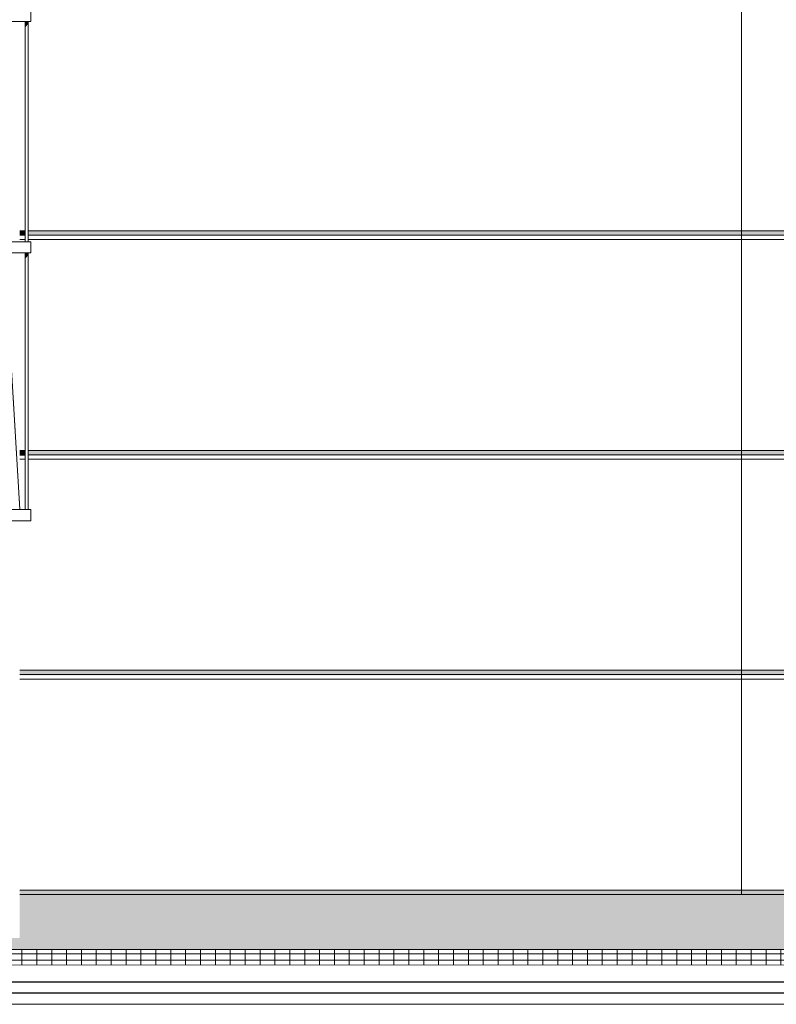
# Model space of a CAD drawing. Header units: millimetres. Extents: x -18574 to 23816, y -5698 to 8610.
# Tile 8 of 22: x -13286 to -9842, y -200 to 4280. Entities that reach past the tile are written whole.
import ezdxf

# ---------------------------------------------------------------- set-up
doc = ezdxf.new("R2010")
doc.units = ezdxf.units.MM
doc.header["$MEASUREMENT"] = 0
doc.linetypes.add('Wipeout_Contour', pattern=[1000, 0, -1000])
for name, color, linetype, lineweight in [('0_Nr_pióra__1', 7, 'Continuous', 13), ('A_OPASKA_Nr_pióra__90', 7, 'Continuous', 13), ('A_WYPEŁNIENIA RYSUNKI_Nr_pióra__18', 9, 'Continuous', 13), ('Nowe_A__SCIANY_Nr_pióra__87', 7, 'Continuous', 13), ('Nowe_A__STROPY_Nr_pióra__1', 7, 'Continuous', 13), ('Nowe_A__STROPY_Nr_pióra__21', 7, 'Continuous', 25), ('Nowe_A_WN_WYPOSAZENIE_Nr_pióra__4', 7, 'Continuous', 13)]:
    doc.layers.add(name, color=color, linetype=linetype, lineweight=lineweight)
for name, color, linetype in [('A_OPASKA', 7, 'Continuous'), ('Nowe_A__SCIANY', 7, 'Continuous'), ('Nowe_A__STROPY', 7, 'Continuous'), ('Nowe_A_WN_WYPOSAZENIE', 7, 'Continuous')]:
    doc.layers.add(name, color=color, linetype=linetype)

# ---------------------------------------------------------------- blocks, each defined once
blk = doc.blocks.new('ElemPrzekroju_3_1')
at = {"color": 254, "linetype": 'Wipeout_Contour', "lineweight": 0, "ltscale": 55251.18886}
blk.add_wipeout([(-13285.8, 4272), (-13285.8, 3320), (-13260.4, 3320), (-13260.4, 4272)], dxfattribs=at).dxf.layer = 'Nowe_A__SCIANY'
at = {"color": 254, "linetype": 'Wipeout_Contour', "lineweight": 0, "ltscale": 54264.35368}
blk.add_wipeout([(-13285.8, 3219.2), (-13285.8, 2320), (-13260.4, 2320), (-13260.4, 3219.2)], dxfattribs=at).dxf.layer = 'Nowe_A__SCIANY'
at = {"color": 254, "linetype": 'Wipeout_Contour', "lineweight": 0, "ltscale": 63000.017127}
blk.add_wipeout([(-13247.7, 3320), (-150, 3320), (-150, 4280), (-13235, 4280), (-13235, 4272), (-13247.7, 4272)], dxfattribs=at).dxf.layer = 'Nowe_A__SCIANY'
at = {"color": 254, "linetype": 'Wipeout_Contour', "lineweight": 0, "ltscale": 54718.254975}
blk.add_wipeout([(-13285.8, 3300), (-13260.4, 3300), (-13260.4, 3320), (-13285.8, 3320)], dxfattribs=at).dxf.layer = 'Nowe_A__SCIANY'
at = {"layer": 'Nowe_A__SCIANY', "linetype": 'Continuous', "lineweight": 0, "true_color": 0x000000}
blk.add_hatch(color=18, dxfattribs=at).paths.add_polyline_path([(-13285.8, 3300), (-13260.4, 3300), (-13260.4, 3320), (-13285.8, 3320)])
at = {"color": 254, "linetype": 'Wipeout_Contour', "lineweight": 0, "ltscale": 33936.539136}
blk.add_wipeout([(-150, 3320), (-13247.7, 3320), (-13247.7, 3300), (-130, 3300)], dxfattribs=at).dxf.layer = 'Nowe_A__SCIANY'
at = {"layer": 'Nowe_A__SCIANY', "linetype": 'Continuous', "lineweight": 0, "true_color": 0x000000}
blk.add_hatch(color=18, dxfattribs=at).paths.add_polyline_path([(-150, 3320), (-13247.7, 3320), (-13247.7, 3300), (-130, 3300)])
at = {"color": 254, "linetype": 'Wipeout_Contour', "lineweight": 0, "ltscale": 54698.952593}
blk.add_wipeout([(-13285.8, 3300), (-13285.8, 3280), (-13260.4, 3280), (-13260.4, 3300)], dxfattribs=at).dxf.layer = 'Nowe_A__SCIANY'
at = {"color": 254, "linetype": 'Wipeout_Contour', "lineweight": 0, "ltscale": 33886.91778}
blk.add_wipeout([(-130, 3300), (-13247.7, 3300), (-13247.7, 3280), (-150, 3280)], dxfattribs=at).dxf.layer = 'Nowe_A__SCIANY'
at = {"layer": 'Nowe_A__SCIANY_Nr_pióra__87', "color": 7, "linetype": 'Continuous', "lineweight": 13}
for p, q in [((-13285.8, 3320), (-13260.4, 3320)), ((-13247.7, 3320), (-150, 3320))]:
    blk.add_line(p, q, dxfattribs=at)
at = {"color": 254, "linetype": 'Wipeout_Contour', "lineweight": 0, "ltscale": 54684.53792}
blk.add_wipeout([(-13260.4, 3280), (-13285.8, 3280), (-13285.8, 3270), (-13260.4, 3270)], dxfattribs=at).dxf.layer = 'Nowe_A__SCIANY'
at = {"color": 254, "linetype": 'Wipeout_Contour', "lineweight": 0, "ltscale": 87236.79657}
blk.add_wipeout([(-13247.7, 3280), (-13247.7, 3270), (-13235, 3270), (-13235, 3219.2), (-13247.7, 3219.2), (-13247.7, 2320), (-150, 2320), (-150, 3280)], dxfattribs=at).dxf.layer = 'Nowe_A__SCIANY'
at = {"layer": 'Nowe_A__SCIANY', "linetype": 'Continuous', "lineweight": 0, "true_color": 0x000000}
for points in [[(-13285.8, 3296.6), (-13260.4, 3296.6), (-13260.4, 3300), (-13285.8, 3300)], [(-13247.7, 3296.6), (-133.4, 3296.6), (-130, 3300), (-13247.7, 3300)]]:
    blk.add_hatch(color=18, dxfattribs=at).paths.add_polyline_path(points)
at = {"layer": 'Nowe_A__SCIANY_Nr_pióra__87', "color": 7, "linetype": 'Continuous', "lineweight": 13}
for p, q in [((-13285.8, 3300), (-13260.4, 3300)), ((-13285.8, 3280), (-13260.4, 3280)), ((-13247.7, 3300), (-130, 3300)), ((-13247.7, 3280), (-150, 3280))]:
    blk.add_line(p, q, dxfattribs=at)
at = {"color": 254, "linetype": 'Wipeout_Contour', "lineweight": 0, "ltscale": 53890.327077}
blk.add_wipeout([(-13285.8, 2320), (-13285.8, 2300), (-13260.4, 2300), (-13260.4, 2320)], dxfattribs=at).dxf.layer = 'Nowe_A__SCIANY'
at = {"layer": 'Nowe_A__SCIANY', "linetype": 'Continuous', "lineweight": 0, "true_color": 0x000000}
blk.add_hatch(color=18, dxfattribs=at).paths.add_polyline_path([(-13285.8, 2320), (-13285.8, 2300), (-13260.4, 2300), (-13260.4, 2320)])
at = {"color": 254, "linetype": 'Wipeout_Contour', "lineweight": 0, "ltscale": 31524.454137}
blk.add_wipeout([(-13247.7, 2320), (-13247.7, 2300), (-130, 2300), (-150, 2320)], dxfattribs=at).dxf.layer = 'Nowe_A__SCIANY'
at = {"layer": 'Nowe_A__SCIANY', "linetype": 'Continuous', "lineweight": 0, "true_color": 0x000000}
blk.add_hatch(color=18, dxfattribs=at).paths.add_polyline_path([(-13247.7, 2320), (-13247.7, 2300), (-130, 2300), (-150, 2320)])
at = {"color": 254, "linetype": 'Wipeout_Contour', "lineweight": 0, "ltscale": 53876.66797}
blk.add_wipeout([(-13260.4, 2300), (-13285.8, 2300), (-13285.8, 2280), (-13260.4, 2280)], dxfattribs=at).dxf.layer = 'Nowe_A__SCIANY'
at = {"color": 254, "linetype": 'Wipeout_Contour', "lineweight": 0, "ltscale": 31477.705323}
blk.add_wipeout([(-13247.7, 2300), (-13247.7, 2280), (-150, 2280), (-130, 2300)], dxfattribs=at).dxf.layer = 'Nowe_A__SCIANY'
at = {"layer": 'Nowe_A__SCIANY_Nr_pióra__87', "color": 7, "linetype": 'Continuous', "lineweight": 13}
for p, q in [((-13285.8, 2320), (-13260.4, 2320)), ((-13247.7, 2320), (-150, 2320))]:
    blk.add_line(p, q, dxfattribs=at)
at = {"color": 254, "linetype": 'Wipeout_Contour', "lineweight": 0, "ltscale": 67239.268889}
blk.add_wipeout([(-13285.8, 2280), (-13285.8, 2057.7), (-13285.4, 2050.8), (-13260.4, 2050.8), (-13260.4, 2280)], dxfattribs=at).dxf.layer = 'Nowe_A__SCIANY'
at = {"color": 254, "linetype": 'Wipeout_Contour', "lineweight": 0, "ltscale": 84025.176556}
blk.add_wipeout([(-13235, 2000), (-13285.8, 2000), (-13285.8, 1320), (-150, 1320), (-150, 2280), (-13247.7, 2280), (-13247.7, 2050.8), (-13235, 2050.8)], dxfattribs=at).dxf.layer = 'Nowe_A__SCIANY'
at = {"layer": 'Nowe_A__SCIANY', "linetype": 'Continuous', "lineweight": 0, "true_color": 0x000000}
for points in [[(-13285.8, 2300), (-13285.8, 2296.6), (-13260.4, 2296.6), (-13260.4, 2300)], [(-13247.7, 2300), (-13247.7, 2296.6), (-133.4, 2296.6), (-130, 2300)]]:
    blk.add_hatch(color=18, dxfattribs=at).paths.add_polyline_path(points)
at = {"layer": 'Nowe_A__SCIANY_Nr_pióra__87', "color": 7, "linetype": 'Continuous', "lineweight": 13}
for p, q in [((-13285.8, 2300), (-13260.4, 2300)), ((-13247.7, 2300), (-130, 2300)), ((-13285.8, 2280), (-13260.4, 2280)), ((-13247.7, 2280), (-150, 2280))]:
    blk.add_line(p, q, dxfattribs=at)
at = {"color": 254, "linetype": 'Wipeout_Contour', "lineweight": 0, "ltscale": 29336.262046}
blk.add_wipeout([(-13285.8, 1300), (-130, 1300), (-150, 1320), (-13285.8, 1320)], dxfattribs=at).dxf.layer = 'Nowe_A__SCIANY'
at = {"layer": 'Nowe_A__SCIANY', "linetype": 'Continuous', "lineweight": 0, "true_color": 0x000000}
blk.add_hatch(color=18, dxfattribs=at).paths.add_polyline_path([(-13285.8, 1300), (-130, 1300), (-150, 1320), (-13285.8, 1320)])
at = {"color": 254, "linetype": 'Wipeout_Contour', "lineweight": 0, "ltscale": 29292.645481}
blk.add_wipeout([(-13285.8, 1280), (-150, 1280), (-130, 1300), (-13285.8, 1300)], dxfattribs=at).dxf.layer = 'Nowe_A__SCIANY'
at = {"layer": 'Nowe_A__SCIANY_Nr_pióra__87', "color": 7, "linetype": 'Continuous', "lineweight": 13}
blk.add_line((-13285.8, 1320), (-150, 1320), dxfattribs=at)
at = {"color": 254, "linetype": 'Wipeout_Contour', "lineweight": 0, "ltscale": 28280.117435}
blk.add_wipeout([(-150, 1280), (-13285.8, 1280), (-13285.8, 320), (-150, 320)], dxfattribs=at).dxf.layer = 'Nowe_A__SCIANY'
at = {"layer": 'Nowe_A__SCIANY', "linetype": 'Continuous', "lineweight": 0, "true_color": 0x000000}
blk.add_hatch(color=18, dxfattribs=at).paths.add_polyline_path([(-13285.8, 1296.6), (-133.4, 1296.6), (-130, 1300), (-13285.8, 1300)])
at = {"layer": 'Nowe_A__SCIANY_Nr_pióra__87', "color": 7, "linetype": 'Continuous', "lineweight": 13}
for p, q in [((-13285.8, 1300), (-130, 1300)), ((-13285.8, 1280), (-150, 1280))]:
    blk.add_line(p, q, dxfattribs=at)
at = {"color": 254, "linetype": 'Wipeout_Contour', "lineweight": 0, "ltscale": 27260.012291}
blk.add_wipeout([(-150, 320), (-13285.8, 320), (-13285.8, 300), (-130, 300)], dxfattribs=at).dxf.layer = 'Nowe_A__SCIANY'
at = {"layer": 'Nowe_A__SCIANY', "linetype": 'Continuous', "lineweight": 0, "true_color": 0x000000}
blk.add_hatch(color=18, dxfattribs=at).paths.add_polyline_path([(-150, 320), (-13285.8, 320), (-13285.8, 300), (-130, 300)])
at = {"layer": 'Nowe_A__SCIANY_Nr_pióra__87', "color": 7, "linetype": 'Continuous', "lineweight": 13}
blk.add_line((-13285.8, 320), (-150, 320), dxfattribs=at)
blk = doc.blocks.new('ElemPrzekroju_6_1')
at = {"color": 254, "linetype": 'Wipeout_Contour', "lineweight": 0, "ltscale": 248620.716431}
blk.add_wipeout([(-13984.2, 300), (-15003.1, 300), (-15003.1, 50), (-103.1, 50), (-103.1, 300), (-13285.8, 300), (-13285.8, 101.6), (-13336.6, 101.6), (-13336.6, 152.4), (-13412.8, 152.4), (-13412.8, 228.6), (-13336.6, 228.6), (-13336.6, 300), (-13933.4, 300), (-13933.4, 228.6), (-13857.2, 228.6), (-13857.2, 152.4), (-13933.4, 152.4), (-13933.4, 101.6), (-13984.2, 101.6)], dxfattribs=at).dxf.layer = 'Nowe_A__SCIANY'
at = {"layer": 'Nowe_A__SCIANY_Nr_pióra__87', "color": 7, "linetype": 'Continuous', "lineweight": 13}
blk.add_line((-103.1, 300), (-13285.8, 300), dxfattribs=at)
blk = doc.blocks.new('ElemPrzekroju_7_1')
at = {"color": 254, "linetype": 'Wipeout_Contour', "lineweight": 0, "ltscale": 55153.837045}
blk.add_wipeout([(-13260.4, 4272), (-13260.4, 3270), (-13247.7, 3270), (-13247.7, 4272)], dxfattribs=at).dxf.layer = 'Nowe_A_WN_WYPOSAZENIE'
at = {"color": 254, "linetype": 'Wipeout_Contour', "lineweight": 0, "ltscale": 54102.212909}
blk.add_wipeout([(-13247.7, 3219.2), (-13260.4, 3219.2), (-13260.4, 2050.8), (-13247.7, 2050.8)], dxfattribs=at).dxf.layer = 'Nowe_A_WN_WYPOSAZENIE'
at = {"color": 254, "linetype": 'Wipeout_Contour', "lineweight": 0, "ltscale": 40636.377279}
blk.add_wipeout([(-13285.4, 2050.8), (-13352.5, 3169.1), (-13313.2, 2050.8)], dxfattribs=at).dxf.layer = 'Nowe_A_WN_WYPOSAZENIE'
at = {"color": 254, "linetype": 'Wipeout_Contour', "lineweight": 0, "ltscale": 55718.657778}
blk.add_wipeout([(-13235, 4272), (-13235, 4322.8), (-13265.4, 4322.8), (-13265.4, 4272)], dxfattribs=at).dxf.layer = 'Nowe_A_WN_WYPOSAZENIE'
at = {"color": 254, "linetype": 'Wipeout_Contour', "lineweight": 0, "ltscale": 54566.740417}
blk.add_wipeout([(-13235, 3219.2), (-13235, 3270), (-13265.4, 3270), (-13265.4, 3219.2)], dxfattribs=at).dxf.layer = 'Nowe_A_WN_WYPOSAZENIE'
at = {"color": 254, "linetype": 'Wipeout_Contour', "lineweight": 0, "ltscale": 53616.474948}
blk.add_wipeout([(-13235, 2000), (-13235, 2050.8), (-13265.4, 2050.8), (-13265.4, 2000)], dxfattribs=at).dxf.layer = 'Nowe_A_WN_WYPOSAZENIE'
at = {"layer": 'Nowe_A_WN_WYPOSAZENIE_Nr_pióra__4', "color": 7, "linetype": 'Continuous', "lineweight": 13}
for p, q in [((-13235, 4272), (-13235, 4322.8)), ((-13235, 3219.2), (-13235, 3270)), ((-13235, 2000), (-13235, 2050.8))]:
    blk.add_line(p, q, dxfattribs=at)
at = {"color": 254, "linetype": 'Wipeout_Contour', "lineweight": 0, "ltscale": 55941.61289}
blk.add_wipeout([(-13265.4, 4272), (-13265.4, 4322.8), (-13352.1, 4322.8), (-13352.1, 4272)], dxfattribs=at).dxf.layer = 'Nowe_A_WN_WYPOSAZENIE'
at = {"color": 254, "linetype": 'Wipeout_Contour', "lineweight": 0, "ltscale": 54794.373323}
blk.add_wipeout([(-13265.4, 3219.2), (-13265.4, 3270), (-13352.1, 3270), (-13352.1, 3219.2)], dxfattribs=at).dxf.layer = 'Nowe_A_WN_WYPOSAZENIE'
at = {"color": 254, "linetype": 'Wipeout_Contour', "lineweight": 0, "ltscale": 53848.116526}
blk.add_wipeout([(-13265.4, 2000), (-13265.4, 2050.8), (-13352.1, 2050.8), (-13352.1, 2000)], dxfattribs=at).dxf.layer = 'Nowe_A_WN_WYPOSAZENIE'
at = {"layer": 'Nowe_A_WN_WYPOSAZENIE', "linetype": 'Continuous', "lineweight": 0, "true_color": 0x000000}
for points in [[(-13260.4, 4272), (-13260.4, 4245), (-13247.7, 4260), (-13247.7, 4272)], [(-13247.7, 3219.2), (-13260.4, 3219.2), (-13260.4, 3192.2), (-13247.7, 3207.2)]]:
    blk.add_hatch(color=18, dxfattribs=at).paths.add_polyline_path(points)
at = {"layer": 'Nowe_A_WN_WYPOSAZENIE_Nr_pióra__4', "color": 7, "linetype": 'Continuous', "lineweight": 13}
for p, q in [((-13260.4, 3270), (-13260.4, 4272)), ((-13247.7, 3270), (-13247.7, 4272)), ((-13260.4, 2050.8), (-13260.4, 3219.2)), ((-13247.7, 2050.8), (-13247.7, 3219.2))]:
    blk.add_line(p, q, dxfattribs=at)
at = {"color": 254, "linetype": 'Wipeout_Contour', "lineweight": 0, "ltscale": 55373.641026}
blk.add_wipeout([(-13336.6, 4272), (-13336.6, 3270), (-13285.8, 3270), (-13285.8, 4272)], dxfattribs=at).dxf.layer = 'Nowe_A_WN_WYPOSAZENIE'
at = {"color": 254, "linetype": 'Wipeout_Contour', "lineweight": 0, "ltscale": 54483.119576}
blk.add_wipeout([(-13285.8, 3219.2), (-13336.6, 3219.2), (-13336.6, 2903.6), (-13285.8, 2057.7)], dxfattribs=at).dxf.layer = 'Nowe_A_WN_WYPOSAZENIE'
at = {"color": 254, "linetype": 'Wipeout_Contour', "lineweight": 0, "ltscale": 53544.270739}
blk.add_wipeout([(-13336.6, 101.6), (-13285.8, 101.6), (-13285.8, 2000), (-13336.6, 2000)], dxfattribs=at).dxf.layer = 'Nowe_A_WN_WYPOSAZENIE'
at = {"layer": 'Nowe_A_WN_WYPOSAZENIE_Nr_pióra__4', "color": 7, "linetype": 'Continuous', "lineweight": 13}
for p, q in [((-13265.4, 4272), (-13352.1, 4272)), ((-13235, 4272), (-13265.4, 4272)), ((-13265.4, 3270), (-13352.1, 3270)), ((-13235, 3270), (-13265.4, 3270)), ((-13265.4, 3219.2), (-13352.1, 3219.2)), ((-13235, 3219.2), (-13265.4, 3219.2)), ((-13285.4, 2050.8), (-13352.5, 3169.1)), ((-13265.4, 2050.8), (-13352.1, 2050.8)), ((-13235, 2050.8), (-13265.4, 2050.8)), ((-13265.4, 2000), (-13352.1, 2000)), ((-13235, 2000), (-13265.4, 2000))]:
    blk.add_line(p, q, dxfattribs=at)
blk = doc.blocks.new('ElemPrzekroju_17_1')
at = {"color": 254, "linetype": 'Wipeout_Contour', "lineweight": 0, "ltscale": 45486.299249}
blk.add_wipeout([(4167, -100), (-18573.8, -100), (-18573.8, -150), (4167, -150)], dxfattribs=at).dxf.layer = 'Nowe_A__STROPY'
at = {"color": 254, "linetype": 'Wipeout_Contour', "lineweight": 0, "ltscale": 45483.065468}
blk.add_wipeout([(4167, -20), (-18573.8, -20), (-18573.8, -100), (4167, -100)], dxfattribs=at).dxf.layer = 'Nowe_A__STROPY'
at = {"color": 254, "linetype": 'Wipeout_Contour', "lineweight": 0, "ltscale": 45490.694718}
blk.add_wipeout([(-18573.8, -200), (4167, -200), (4167, -150), (-18573.8, -150)], dxfattribs=at).dxf.layer = 'Nowe_A__STROPY'
at = {"layer": 'Nowe_A__STROPY_Nr_pióra__1', "color": 7, "linetype": 'Continuous', "lineweight": 13}
blk.add_line((4167, -200), (-18573.8, -200), dxfattribs=at)
at = {"layer": 'Nowe_A__STROPY_Nr_pióra__21', "color": 7, "linetype": 'Continuous', "lineweight": 25}
for p, q in [((4167, -20), (-18573.8, -20)), ((4167, -100), (-18573.8, -100)), ((4167, -150), (-18573.8, -150))]:
    blk.add_line(p, q, dxfattribs=at)
blk = doc.blocks.new('ElemPrzekroju_19_1')
at = {"color": 254, "linetype": 'Wipeout_Contour', "lineweight": 0, "ltscale": 31250.054982}
blk.add_wipeout([(0.4, 30), (-15600, 30), (-15600, -20), (0.4, -20)], dxfattribs=at).dxf.layer = 'A_OPASKA'
at = {"layer": 'A_OPASKA', "linetype": 'Continuous', "lineweight": 0, "true_color": 0x000000}
h = blk.add_hatch(dxfattribs=at)
h.set_pattern_fill('Cegła___wiązanie_żołnier_73', color=18, style=0, pattern_type=2)
h.set_pattern_definition([(90, (0, 7e-15), (-67.73333, 0), []), (180, (0, 7e-15), (0, 203.2), [])])
h.paths.add_polyline_path([(0.4, 30), (-15600, 30), (-15600, -20), (0.4, -20)])
at = {"color": 254, "linetype": 'Wipeout_Contour', "lineweight": 0, "ltscale": 31261.114791}
blk.add_wipeout([(-15600, 30), (0.4, 30), (0.4, 50), (-15580, 50)], dxfattribs=at).dxf.layer = 'A_OPASKA'
at = {"layer": 'A_OPASKA', "linetype": 'Continuous', "lineweight": 0, "true_color": 0x000000}
h = blk.add_hatch(dxfattribs=at)
h.set_pattern_fill('Cegła___wiązanie_żołnier_73', color=18, style=0, pattern_type=2)
h.set_pattern_definition([(90, (-9e-12, 0), (-67.73333, 0), []), (180, (-9e-12, 0), (0, 203.2), [])])
h.paths.add_polyline_path([(-15600, 30), (0.4, 30), (0.4, 50), (-15580, 50)])
at = {"layer": 'A_OPASKA_Nr_pióra__90', "color": 7, "linetype": 'Continuous', "lineweight": 13}
for p, q in [((0.4, 50), (-15580, 50)), ((0.4, 30), (-15600, 30))]:
    blk.add_line(p, q, dxfattribs=at)

msp = doc.modelspace()

# ---------------------------------------------------------------- block references
at = {"layer": 'Nowe_A__SCIANY', "lineweight": 0}
msp.add_blockref('ElemPrzekroju_3_1', (0, 0), dxfattribs=at)
at = {"layer": 'Nowe_A__STROPY', "lineweight": 0}
msp.add_blockref('ElemPrzekroju_17_1', (0, 0), dxfattribs=at)

# ---------------------------------------------------------------- next in the draw order: block references
at = {"layer": 'Nowe_A__SCIANY', "lineweight": 0}
msp.add_blockref('ElemPrzekroju_6_1', (0, 0), dxfattribs=at)

# ---------------------------------------------------------------- next in the draw order: linework, layer by layer
at = {"layer": '0_Nr_pióra__1', "color": 7, "linetype": 'Continuous', "lineweight": 13}
msp.add_line((-10000, 300), (-10000, 7195.4), dxfattribs=at)

# ---------------------------------------------------------------- next in the draw order: block references
at = {"layer": 'A_OPASKA', "lineweight": 0}
msp.add_blockref('ElemPrzekroju_19_1', (0, 0), dxfattribs=at)
at = {"layer": 'Nowe_A_WN_WYPOSAZENIE', "lineweight": 0}
msp.add_blockref('ElemPrzekroju_7_1', (0, 0), dxfattribs=at)

# ---------------------------------------------------------------- next in the draw order: hatches: boundary and pattern name
at = {"layer": 'A_WYPEŁNIENIA RYSUNKI_Nr_pióra__18', "linetype": 'Continuous', "lineweight": 13}
h = msp.add_hatch(dxfattribs=at)
h.set_pattern_fill('Tynk_akrylowy_na_siatce__7B', color=9, style=0, pattern_type=2)
h.set_pattern_definition([(0, (0, 0), (0, 25.98076), [0, -15]), (0, (7.5, 12.99), (0, 25.98076), [0, -15])])
h.paths.add_polyline_path([(-13285.8, 101.6), (-13336.6, 101.6), (-13336.6, 152.4), (-13349.3, 152.4), (-13386.6, 152.4), (-13386.6, 81.7), (-13409, 50), (-3.1, 50), (-3.1, 300), (-13285.8, 300)])

doc.saveas('drawing.dxf')
